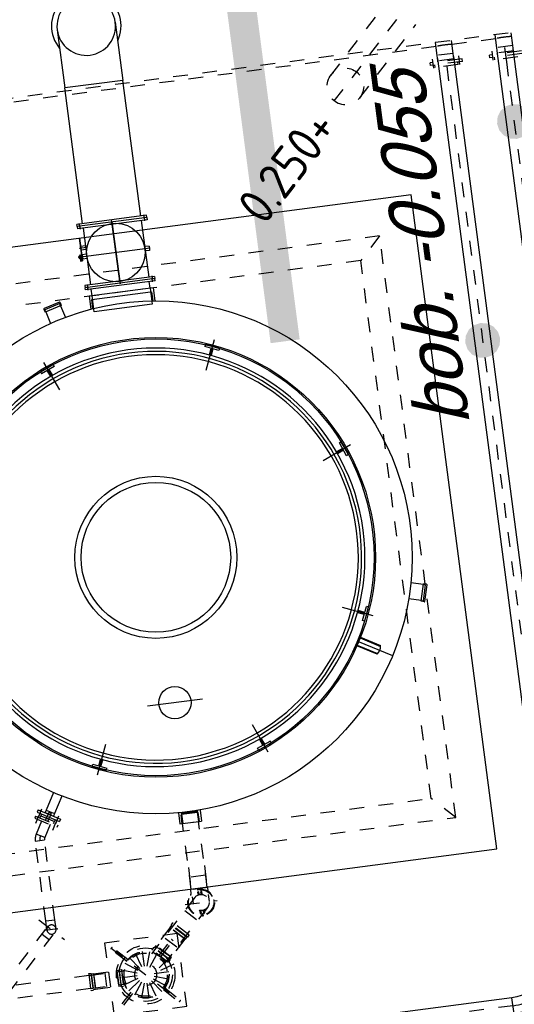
# Model space of a CAD drawing. Header units: metres. Extents: x 118052 to 118564, y 454784 to 455719.
# Tile 143 of 160: x 118539.43 to 118542.8, y 455290.54 to 455297.24. Entities that reach past the tile are written whole.
import ezdxf

# ---------------------------------------------------------------- set-up
doc = ezdxf.new("R2010")
doc.units = ezdxf.units.M
doc.header["$LTSCALE"] = 0.5
for name, pattern in [('DASHED', [19.05, 12.7, -6.35]), ('Tauw_HIDDEN2', [5.6, 4, -1.6]), ('Tauw_HIDDEN3', [2.8, 2, -0.8]), ('Tauw_L_Center2', [6.499, 4, -0.833, 0.833, -0.833])]:
    doc.linetypes.add(name, pattern=pattern)
for name, color, linetype in [('EL_N_A_EB00----REVISIE~-_-----', 1, 'Continuous'), ('KABELLOOP', 6, 'Continuous'), ('Koningsstal VIEUWPORT', 254, 'Continuous'), ('ME_N_A_EB00----kunstof-put~-_-----', 135, 'Continuous'), ('ME_N_H_EB00X---ALG_Stramien~-_-----', 135, 'Tauw_HIDDEN3'), ('ZU_B_-_EL999---LX_onb250_sdr00~H_-----', 1, 'Tauw_L_Center2'), ('ZU_B_-_EL999---LX_onb250_sdr00~W_-----', 8, 'Tauw_HIDDEN2'), ('ZU_N_-_AL999---LL_PE-110_pgr17__18_^100~-_-----', 7, 'Continuous'), ('ZU_N_-_EL999---LL_PE-110_pgr17~H_-----', 2, 'Tauw_L_Center2'), ('ZU_N_-_EL999---LL_PE-110_pgr17~W_-----', 15, 'Continuous'), ('ZU_N_-_ML999---LL_PE-110_pgr17__20_^200~M_-----', 7, 'Continuous')]:
    doc.layers.add(name, color=color, linetype=linetype)
doc.styles.add('TAUW-ISOCP', font='tcb_isocp.shx')
doc.styles.add('WB025', font='ISO.SHX', dxfattribs={"height": 2.5})

# ---------------------------------------------------------------- blocks, each defined once
blk = doc.blocks.new('A$C6DFC50BF')
at = {"layer": 'KABELLOOP', "linetype": 'DASHED', "const_width": 200}
blk.add_lwpolyline([(76730.2, -89502), (79833.1, -89502)], dxfattribs=at)
blk = doc.blocks.new('Leidingen')
at = {"layer": 'ME_N_A_EB00----kunstof-put~-_-----'}
for p, q in [((-189121.5, -13635), (-189121.5, -30635)), ((-184621.5, -30635), (-184621.5, -13635)), ((-188464.6, -27555.6), (-188547.1, -27698.5)), ((-188492.5, -27575.9), (-188543.5, -27664.2)), ((-188450.7, -27563.6), (-188533.2, -27706.5)), ((-188477.6, -27634.1), (-188527, -27605.6)), ((-188492.5, -27575.9), (-188518, -27620)), ((-188492.5, -27575.9), (-188505.5, -27568.4)), ((-188448.1, -27588.2), (-188497, -27560)), ((-188480.3, -27582.9), (-188492.5, -27575.9)), ((-188475.9, -27607.2), (-188474.5, -27608.7)), ((-188450.7, -27563.6), (-188464.6, -27555.6)), ((-188510.6, -27696.4), (-188559.5, -27668.2)), ((-188556.5, -27656.7), (-188543.5, -27664.2)), ((-188518, -27620), (-188543.5, -27664.2)), ((-188531.3, -27671.2), (-188543.5, -27664.2)), ((-188485.6, -27647.9), (-188535, -27619.4)), ((-188508.1, -27662.9), (-188506, -27663.3)), ((-188474.5, -27608.7), (-188506, -27663.3)), ((-188490.4, -27672.3), (-188506, -27663.3)), ((-188458.9, -27617.7), (-188490.4, -27672.3)), ((-188377.5, -27737.5), (-188490.4, -27672.3)), ((-188485.6, -27647.9), (-188477.6, -27634.1)), ((-188458.9, -27617.7), (-188474.5, -27608.7)), ((-188346, -27682.9), (-188458.9, -27617.7)), ((-188533.2, -27706.5), (-188547.1, -27698.5)), ((-188265, -27997.4), (-188065, -28080.2)), ((-188204.1, -27968.5), (-188242.4, -28060.9)), ((-188190.2, -27974.2), (-188228.5, -28066.6)), ((-188204.1, -27968.5), (-188190.2, -27974.2)), ((-185428, -27997.4), (-185628, -28080.3)), ((-185489, -27968.5), (-185502.8, -27974.3)), ((-185464.5, -28066.7), (-185502.8, -27974.3)), ((-185450.7, -28060.9), (-185489, -27968.5)), ((-188242.4, -28060.9), (-188228.5, -28066.6)), ((-188212.2, -28027.3), (-188168.3, -28045.5)), ((-188206.5, -28013.5), (-188162.6, -28031.7)), ((-185486.6, -28013.5), (-185530.4, -28031.7)), ((-185480.8, -28027.4), (-185524.7, -28045.6)), ((-185450.7, -28060.9), (-185464.6, -28066.7)), ((-185088.2, -28056.8), (-185171.3, -28079.1)), ((-185068.2, -28046.3), (-185089.5, -28052)), ((-185058.4, -28167.9), (-185089.5, -28052)), ((-185088.2, -28056.8), (-185073.7, -28052.9)), ((-185045.2, -28159.2), (-185073.7, -28052.9)), ((-185035, -28158.5), (-185064.6, -28048.4)), ((-185059.7, -28163), (-185142.8, -28185.3)), ((-185059.7, -28163), (-185045.2, -28159.2)), ((-185037.2, -28162.2), (-185058.4, -28167.9)), ((-184974.6, -28825), (-184974.6, -28345)), ((-184974.6, -28345), (-184959.6, -28345)), ((-184959.6, -28825), (-184959.6, -28345)), ((-184944.6, -28345), (-184959.6, -28345)), ((-184959.6, -28825), (-184959.6, -28345)), ((-184944.6, -28825), (-184944.6, -28345)), ((-184775.2, -28338), (-184775.2, -28351)), ((-184733.8, -28338), (-184775.2, -28338)), ((-184773.2, -28340), (-184773.2, -28349)), ((-184733.8, -28340), (-184773.2, -28340)), ((-184757.1, -28332), (-184755.1, -28330)), ((-184757.1, -28338), (-184757.1, -28332)), ((-184742.1, -28332), (-184757.1, -28332)), ((-184757.1, -28349), (-184757.1, -28340)), ((-184744.1, -28330), (-184755.1, -28330)), ((-184749.6, -28820), (-184749.6, -28325)), ((-184742.1, -28332), (-184744.1, -28330)), ((-184742.1, -28338), (-184742.1, -28332)), ((-184742.1, -28349), (-184742.1, -28340)), ((-184733.8, -28338), (-184733.8, -28340)), ((-184689.6, -28392.8), (-184689.6, -28340.3)), ((-184554.6, -28825), (-184554.6, -28345)), ((-184539.6, -28345), (-184554.6, -28345)), ((-184539.6, -28825), (-184539.6, -28345)), ((-184539.6, -28825), (-184539.6, -28345)), ((-184539.6, -28345), (-184524.6, -28345)), ((-184524.6, -28825), (-184524.6, -28345)), ((-187846.5, -28774.7), (-187846.5, -28395.3)), ((-185131.6, -28385), (-185021.5, -28385)), ((-185131.6, -28785), (-185131.6, -28385)), ((-185021.5, -28365), (-185110.4, -28365)), ((-185108.7, -28379), (-185046.5, -28379)), ((-185046.5, -28379), (-185046.5, -28785)), ((-185021.5, -28805), (-185021.5, -28365)), ((-185021.5, -28385), (-184974.6, -28385)), ((-184979.6, -28362.5), (-184954.6, -28362.5)), ((-184939.6, -28362.5), (-184964.6, -28362.5)), ((-184554.6, -28385), (-184944.6, -28385)), ((-184619.8, -28351), (-184775.2, -28351)), ((-184619.8, -28349), (-184773.2, -28349)), ((-184764.6, -28385), (-184764.6, -28355)), ((-184734.6, -28355), (-184764.6, -28355)), ((-184757.1, -28355), (-184757.1, -28351)), ((-184742.1, -28355), (-184742.1, -28351)), ((-184734.6, -28385), (-184734.6, -28355)), ((-184702.1, -28385), (-184702.1, -28351)), ((-184677.1, -28351), (-184702.1, -28351)), ((-184677.1, -28385), (-184677.1, -28351)), ((-184619.8, -28349), (-184619.8, -28351)), ((-184534.6, -28362.5), (-184559.6, -28362.5)), ((-184544.6, -28362.5), (-184519.6, -28362.5)), ((-184524.6, -28385), (-183590.8, -28385)), ((-183590.8, -28785), (-183590.8, -28385)), ((-183190.8, -28385), (-183590.8, -28385)), ((-188671.6, -28525.5), (-188671.6, -28530.5)), ((-188610.5, -28525.5), (-188671.6, -28525.5)), ((-188606.6, -28530.5), (-188671.6, -28530.5)), ((-188671.6, -28530.5), (-188671.6, -28599.4)), ((-188594.9, -28510.5), (-188671.4, -28510.5)), ((-188671.4, -28510.5), (-188671.4, -28660.5)), ((-188595.6, -28530.5), (-188671.4, -28530.5)), ((-188606.6, -28530.5), (-188606.6, -28640.5)), ((-188604.6, -28532.5), (-188606.6, -28530.5)), ((-188602.6, -28530.5), (-188604.6, -28532.5)), ((-188604.6, -28532.5), (-188604.6, -28638.5)), ((-188602.6, -28640.5), (-188602.6, -28530.5)), ((-188595.6, -28530.5), (-188602.6, -28530.5)), ((-188671.6, -28599.4), (-188671.6, -28645.5)), ((-184534.6, -28585), (-184964.6, -28585)), ((-184947, -28585), (-184522.5, -28585)), ((-188671.6, -28640.5), (-188606.6, -28640.5)), ((-188671.6, -28645.5), (-188610.5, -28645.5)), ((-188595.6, -28640.5), (-188671.4, -28640.5)), ((-188594.9, -28660.5), (-188671.4, -28660.5)), ((-188606.6, -28640.5), (-188604.6, -28638.5)), ((-188604.6, -28638.5), (-188602.6, -28640.5)), ((-188602.6, -28640.5), (-188595.6, -28640.5)), ((-185021.5, -28785), (-185131.6, -28785)), ((-185021.5, -28805), (-185110.4, -28805)), ((-185046.5, -28791), (-185108.7, -28791)), ((-185046.5, -28785), (-185046.5, -28791)), ((-185021.5, -28785), (-184974.6, -28785)), ((-184979.6, -28807.5), (-184954.6, -28807.5)), ((-184939.6, -28807.5), (-184964.6, -28807.5)), ((-184554.6, -28785), (-184944.6, -28785)), ((-184764.6, -28815), (-184764.6, -28785)), ((-184734.6, -28815), (-184764.6, -28815)), ((-184734.6, -28815), (-184734.6, -28785)), ((-184534.6, -28807.5), (-184559.6, -28807.5)), ((-184544.6, -28807.5), (-184519.6, -28807.5)), ((-184524.6, -28785), (-183590.8, -28785)), ((-183190.8, -28785), (-183590.8, -28785)), ((-184974.6, -28825), (-184959.6, -28825)), ((-184944.6, -28825), (-184959.6, -28825)), ((-184539.6, -28825), (-184554.6, -28825)), ((-184539.6, -28825), (-184524.6, -28825)), ((-188265, -29172.5), (-188065.2, -29089.7)), ((-188242.4, -29109), (-188228.5, -29103.2)), ((-188242.4, -29109), (-188204.1, -29201.4)), ((-188228.5, -29103.2), (-188190.3, -29195.6)), ((-188212.3, -29142.5), (-188168.4, -29124.3)), ((-188206.5, -29156.3), (-188162.6, -29138.2)), ((-185428.1, -29172.5), (-185627.9, -29089.8)), ((-185486.6, -29156.4), (-185530.5, -29138.2)), ((-185480.8, -29142.6), (-185524.7, -29124.4)), ((-185502.8, -29195.7), (-185464.6, -29103.3)), ((-185489, -29201.4), (-185450.7, -29109)), ((-185450.7, -29109), (-185464.6, -29103.3)), ((-188204.1, -29201.4), (-188190.2, -29195.6)), ((-185489, -29201.4), (-185502.9, -29195.7)), ((-187434.1, -30003.4), (-187351.4, -29803.6)), ((-186259, -30003.5), (-186341.8, -29803.7)), ((-187591.6, -29875.4), (-187721.6, -30100.5)), ((-187697.9, -29996.6), (-187623.7, -29868.1)), ((-187619.6, -29870.4), (-187694.8, -30000.6)), ((-187573.2, -29897.2), (-187648.4, -30027.4)), ((-187569.1, -29899.6), (-187643.4, -30028.1)), ((-187463, -29942.5), (-187457.3, -29928.6)), ((-187463, -29942.5), (-187370.6, -29980.8)), ((-187457.3, -29928.6), (-187364.9, -29966.9)), ((-187418, -29944.9), (-187399.8, -29901)), ((-187404.1, -29950.6), (-187386, -29906.8)), ((-186328.3, -29966.9), (-186235.9, -29928.7)), ((-186322.5, -29980.8), (-186230.1, -29942.5)), ((-186289, -29950.7), (-186307.2, -29906.8)), ((-186275.1, -29944.9), (-186293.3, -29901)), ((-186230.1, -29942.5), (-186235.9, -29928.7)), ((-187370.6, -29980.8), (-187364.9, -29966.9)), ((-186322.5, -29980.8), (-186328.3, -29966.9)), ((-187374.6, -30343.2), (-187352.3, -30260.1)), ((-187268.3, -30371.7), (-187246.1, -30288.6)), ((-187385.1, -30363.2), (-187379.4, -30341.9)), ((-187379.4, -30341.9), (-187263.5, -30373)), ((-187374.6, -30343.2), (-187378.5, -30357.7)), ((-187378.5, -30357.7), (-187272.2, -30386.2)), ((-187383, -30366.8), (-187272.9, -30396.3)), ((-187268.3, -30371.7), (-187272.2, -30386.2)), ((-187269.2, -30394.2), (-187263.5, -30373)), ((-189121.5, -30635), (-184621.5, -30635))]:
    blk.add_line(p, q, dxfattribs=at)
for centre, radius in [((-186846.5, -28585), 1750), ((-186846.5, -28585.1), 1500), ((-186846.5, -28585.1), 1490), ((-186846.5, -28585.1), 553), ((-186846.5, -28585), 510.9), ((-184749.6, -28585), 200), ((-187846.5, -28585), 110)]:
    blk.add_circle(centre, radius, dxfattribs=at)
for centre, radius, start, end in [((-186846.5, -28585.1), 1427.5, 109.99812, 70.00188), ((-186846.5, -28585.1), 1405, 108.68014, 73.45923), ((-186846.5, -28585.1), 1382.5, 109.99806, 70.00194), ((-185067.5, -28049.2), 3, 15, 105), ((-185037.9, -28159.3), 3, 285, 15), ((-183190.8, -28585), 200, 90, 270), ((-183190.8, -28585), 237.5, 237.3631, 122.63689), ((-183190.8, -28585), 200, 270, 90), ((-187635.5, -29951.5), 77, 215.83796, 264.16204), ((-187382.2, -30363.9), 3, 165, 255), ((-187272.1, -30393.5), 3, 255, 345)]:
    blk.add_arc(centre, radius, start, end, dxfattribs=at)
at = {"layer": 'ME_N_H_EB00X---ALG_Stramien~-_-----'}
for p, q in [((-183640.8, -30935), (-183640.8, -13635)), ((-183612.8, -31635), (-183612.8, -13635)), ((-188871.5, -13885), (-188871.5, -30385)), ((-184871.5, -30385), (-184871.5, -13885)), ((-188721.5, -14035), (-188721.5, -30235)), ((-185021.5, -30235), (-185021.5, -14035)), ((-189705.4, -27760.9), (-189705.4, -23986.6)), ((-189615.4, -27760.9), (-189615.4, -23986.6)), ((-190469.7, -26305.6), (-189249.3, -27526.1)), ((-190514.3, -26350.2), (-189293.8, -27570.6)), ((-189193.4, -27470.3), (-189349.7, -27626.5)), ((-189293.8, -27481.5), (-189338.4, -27526.1)), ((-189271.5, -27589), (-189271.5, -27503.8)), ((-189271.5, -27516.9), (-189208.5, -27516.9)), ((-189208.5, -27516.9), (-189208.5, -27579.9)), ((-189208.5, -27516.9), (-188658.9, -27516.9)), ((-188658.9, -27516.9), (-188658.9, -27579.9)), ((-188643.2, -27584.1), (-188611.7, -27529.5)), ((-188529.1, -27577.2), (-188611.7, -27529.5)), ((-188503.6, -27533.1), (-188586.1, -27676)), ((-188538.3, -27536.1), (-188489.4, -27564.3)), ((-188489.7, -27541.1), (-188503.6, -27533.1)), ((-189271.5, -27579.9), (-189208.5, -27579.9)), ((-189271.5, -27589), (-189271.5, -27592.9)), ((-189208.5, -27579.9), (-188658.9, -27579.9)), ((-188560.6, -27631.8), (-188643.2, -27584.1)), ((-188489.7, -27541.1), (-188572.2, -27684)), ((-188600.8, -27644.3), (-188551.9, -27672.6)), ((-188572.2, -27684), (-188586.1, -27676)), ((-189717.9, -27762.5), (-189716.4, -27760.9)), ((-189717.9, -27762.5), (-189717.9, -27776.7)), ((-189717.9, -27776.7), (-189716.4, -27778.3)), ((-189602.9, -27776.7), (-189717.9, -27776.7)), ((-189604.5, -27760.9), (-189716.4, -27760.9)), ((-189604.5, -27778.3), (-189716.4, -27778.3)), ((-189714.8, -27778.3), (-189714.8, -27792.6)), ((-189714.8, -27792.6), (-189713.2, -27794.2)), ((-189606.1, -27792.6), (-189714.8, -27792.6)), ((-189713.2, -27794.2), (-189713.2, -27952.6)), ((-189607.7, -27794.2), (-189713.2, -27794.2)), ((-189705.4, -27760.9), (-189705.4, -28005.2)), ((-189615.4, -27760.9), (-189615.4, -28005.2)), ((-189606.1, -27792.6), (-189607.7, -27794.2)), ((-189607.7, -27794.2), (-189607.7, -27952.6)), ((-189606.1, -27778.3), (-189606.1, -27792.6)), ((-189604.5, -27760.9), (-189602.9, -27762.5)), ((-189602.9, -27776.7), (-189604.5, -27778.3)), ((-189602.9, -27762.5), (-189602.9, -27776.7)), ((-189705.4, -27873.4), (-189615.4, -27873.4)), ((-189777.1, -28040.1), (-189876.2, -27941)), ((-189448.9, -27934.6), (-189872, -28357.7)), ((-189766.5, -28029.4), (-189865.5, -27930.4)), ((-189554.4, -28029.4), (-189456.8, -27931.9)), ((-189543.8, -28040.1), (-189446.2, -27942.5)), ((-189717.9, -27970), (-189716.4, -27968.4)), ((-189717.9, -27970), (-189717.9, -27984.3)), ((-189602.9, -27970), (-189717.9, -27970)), ((-189717.9, -27984.3), (-189716.4, -27985.9)), ((-189604.5, -27968.4), (-189716.4, -27968.4)), ((-189604.5, -27985.9), (-189716.4, -27985.9)), ((-189714.8, -27954.2), (-189713.2, -27952.6)), ((-189714.8, -27954.2), (-189714.8, -27968.4)), ((-189606.1, -27954.2), (-189714.8, -27954.2)), ((-189607.7, -27952.6), (-189713.2, -27952.6)), ((-189678.7, -28089.7), (-189709.9, -27993.7)), ((-189660.4, -28086.8), (-189660.4, -27985.9)), ((-189660.4, -28086.8), (-189660.4, -27985.9)), ((-189642.2, -28089.7), (-189611, -27993.7)), ((-189606.1, -27954.2), (-189607.7, -27952.6)), ((-189606.1, -27954.2), (-189606.1, -27968.4)), ((-189602.9, -27970), (-189604.5, -27968.4)), ((-189602.9, -27984.3), (-189604.5, -27985.9)), ((-189602.9, -27970), (-189602.9, -27984.3)), ((-189708.2, -28111.2), (-189789.9, -28051.8)), ((-189695.2, -28098.1), (-189754.5, -28016.4)), ((-189625.7, -28098.1), (-189566.4, -28016.4)), ((-189612.6, -28111.2), (-189531, -28051.8)), ((-189716.6, -28127.6), (-189812.6, -28096.4)), ((-189604.2, -28127.6), (-189508.3, -28096.4)), ((-189719.5, -28145.9), (-189820.4, -28145.9)), ((-189716.6, -28164.1), (-189812.6, -28195.3)), ((-189708.2, -28180.6), (-189789.9, -28239.9)), ((-189695.2, -28193.7), (-189754.5, -28275.3)), ((-189678.7, -28202.1), (-189709.9, -28298.1)), ((-189660.4, -28205), (-189660.4, -28305.9)), ((-189660.4, -28205), (-189660.4, -28305.9)), ((-189612.6, -28180.6), (-189531, -28239.9)), ((-189604.2, -28164.1), (-189508.3, -28195.3)), ((-189601.4, -28145.9), (-189500.4, -28145.9)), ((-189595.4, -28307.4), (-189499.2, -28211.1)), ((-189182.6, -28546.1), (-189524.7, -28204.1)), ((-189496.4, -28211.1), (-189499.2, -28211.1)), ((-189484.2, -28223.4), (-189496.4, -28211.1)), ((-189777.1, -28252.2), (-189874.7, -28349.7)), ((-189766.5, -28262.8), (-189864.1, -28360.3)), ((-189642.2, -28252.1), (-189611, -28348.1)), ((-189625.7, -28243.7), (-189566.4, -28325.3)), ((-189583.1, -28322.4), (-189484.2, -28223.4)), ((-189580.4, -28322.4), (-189484.2, -28226.1)), ((-189566.8, -28333.3), (-189473.2, -28239.8)), ((-189564, -28333.3), (-189473.2, -28242.5)), ((-189554.4, -28262.8), (-189455.3, -28361.8)), ((-189543.8, -28252.2), (-189444.7, -28351.2)), ((-189473.2, -28239.8), (-189485.5, -28227.5)), ((-189484.2, -28223.4), (-189484.2, -28226.1)), ((-189473.2, -28239.8), (-189473.2, -28242.5)), ((-189364.4, -28351.3), (-189473.2, -28242.5)), ((-189260.4, -28623.9), (-189602.6, -28281.8)), ((-189595.4, -28310.1), (-189595.4, -28307.4)), ((-189583.1, -28322.4), (-189595.4, -28310.1)), ((-189583.1, -28322.4), (-189580.4, -28322.4)), ((-189566.8, -28333.3), (-189579, -28321)), ((-189566.8, -28333.3), (-189564, -28333.3)), ((-189455.2, -28442.1), (-189564, -28333.3)), ((-189503.1, -28381.2), (-189425.3, -28303.4)), ((-189455.2, -28442.1), (-189364.4, -28351.3)), ((-189455.2, -28444.9), (-189361.7, -28351.3)), ((-189444.3, -28461.3), (-189345.3, -28362.3)), ((-189444.3, -28458.5), (-189348, -28362.3)), ((-189429.3, -28473.6), (-189333, -28377.3)), ((-189361.7, -28351.3), (-189364.4, -28351.3)), ((-189349.4, -28363.6), (-189361.7, -28351.3)), ((-189345.3, -28362.3), (-189348, -28362.3)), ((-189333, -28374.6), (-189345.3, -28362.3)), ((-189333, -28374.6), (-189333, -28377.3)), ((-189455.2, -28444.9), (-189455.2, -28442.1)), ((-189442.9, -28457.2), (-189455.2, -28444.9)), ((-189444.3, -28461.3), (-189444.3, -28458.5)), ((-189432, -28473.6), (-189444.3, -28461.3)), ((-189429.3, -28473.6), (-189432, -28473.6)), ((-189260.4, -28468.3), (-189338.2, -28546.1)), ((-189221.5, -28474.5), (-189221.5, -28695.5)), ((-188974, -28530), (-189221.5, -28530)), ((-189151.8, -28526.5), (-189125.4, -28526.5)), ((-189125.4, -28643.5), (-189125.4, -28526.5)), ((-189125.4, -28530), (-188671.6, -28530)), ((-189041.5, -28640), (-189041.5, -28530)), ((-189295, -28571.5), (-189280, -28571.5)), ((-189280, -28576.5), (-189295, -28576.5)), ((-189295, -28593.5), (-189280, -28593.5)), ((-189280, -28598.5), (-189295, -28598.5)), ((-189163, -28571.5), (-189148, -28571.5)), ((-189148, -28576.5), (-189163, -28576.5)), ((-189163, -28593.5), (-189148, -28593.5)), ((-189148, -28598.5), (-189163, -28598.5)), ((-188974, -28640), (-189221.5, -28640)), ((-189151.8, -28643.5), (-189125.4, -28643.5)), ((-189125.4, -28640), (-188671.6, -28640)), ((-188871.5, -30385), (-188721.5, -30235)), ((-188721.5, -30235), (-185021.5, -30235)), ((-184871.5, -30385), (-185021.5, -30235)), ((-188871.5, -30385), (-184871.5, -30385)), ((-183763.8, -31100), (-183763.8, -30880)), ((-183763.8, -30880), (-183745.8, -30880)), ((-183745.8, -31100), (-183745.8, -30880)), ((-183783.7, -30900), (-183721.4, -30900)), ((-183781.8, -31069), (-183781.8, -30911)), ((-183781.8, -30911), (-183763.8, -30911)), ((-183745.8, -30932.9), (-183738.8, -30935)), ((-183738.8, -31045), (-183738.8, -30935)), ((-183738.8, -30935), (-183701.8, -30935)), ((-183701.8, -30935), (-183612.8, -30935)), ((-183701.8, -31045), (-183701.8, -30935)), ((-183782.6, -31080), (-183722.5, -31080)), ((-183781.8, -31069), (-183763.8, -31069)), ((-183763.8, -31100), (-183745.8, -31100)), ((-183745.8, -31047.1), (-183738.8, -31045)), ((-183738.8, -31045), (-183701.8, -31045)), ((-183701.8, -31045), (-183612.8, -31045)), ((-183640.8, -31345), (-183640.8, -31045)), ((-183763.8, -31510), (-183763.8, -31290)), ((-183763.8, -31290), (-183745.8, -31290)), ((-183745.8, -31510), (-183745.8, -31290)), ((-183783.7, -31310), (-183721.4, -31310)), ((-183781.8, -31479), (-183781.8, -31321)), ((-183781.8, -31321), (-183763.8, -31321)), ((-183745.8, -31342.9), (-183738.8, -31345)), ((-183738.8, -31455), (-183738.8, -31345)), ((-183738.8, -31345), (-183701.8, -31345)), ((-183701.8, -31345), (-183612.8, -31345)), ((-183701.8, -31455), (-183701.8, -31345)), ((-183806.8, -31400), (-183676.8, -31400)), ((-183745.8, -31457.1), (-183738.8, -31455)), ((-183738.8, -31455), (-183701.8, -31455)), ((-183701.8, -31455), (-183612.8, -31455)), ((-183640.8, -31635), (-183640.8, -31455))]:
    blk.add_line(p, q, dxfattribs=at)
blk.add_lwpolyline([(-189410.4, -28395.9), (-189410.4, -27895.9), (-189910.4, -27895.9), (-189910.4, -28395.9)], close=True, dxfattribs=at)
for centre, radius in [((-189660.4, -28145.9), 200), ((-189660.4, -28145.9), 182.5), ((-189660.4, -28145.9), 160), ((-189660.4, -28145.9), 157.5), ((-189660.4, -28145.9), 157.5), ((-189660.4, -28145.9), 147.7), ((-189660.4, -28145.9), 75), ((-189221.5, -28585), 91), ((-189221.5, -28585), 86.5), ((-189221.5, -28585), 55)]:
    blk.add_circle(centre, radius, dxfattribs=at)
for centre, radius, start, end in [((-189271.5, -27548.4), 31.5, 90, 270), ((-189271.5, -27548.4), 31.5, 270, 90), ((-188658.9, -27611.4), 94.5, 60, 90), ((-188658.9, -27611.4), 63, 60, 90), ((-188658.9, -27611.4), 31.5, 60, 90), ((-189661.7, -28147.6), 297.5, 43.58619, 46.47536), ((-189658.9, -28144.8), 297.5, 223.52463, 226.4138), ((-189660.2, -28146.1), 297.5, 313.52464, 316.41381), ((-189282.7, -28523.9), 4.5, 43.50948, 226.49052), ((-189221.5, -28498.5), 4.5, 358.50948, 181.49052), ((-189160.4, -28523.9), 4.5, 313.50948, 136.49052), ((-189308, -28585), 4.5, 88.50948, 271.49052), ((-189295, -28574), 2.5, 90, 270), ((-189295, -28596), 2.5, 90, 270), ((-189280, -28574), 2.5, 270, 90), ((-189280, -28596), 2.5, 270, 90), ((-189163, -28574), 2.5, 90, 270), ((-189163, -28596), 2.5, 90, 270), ((-189148, -28574), 2.5, 270, 90), ((-189148, -28596), 2.5, 270, 90), ((-189135, -28585), 4.5, 268.50948, 91.49052), ((-189282.7, -28646.2), 4.5, 133.50948, 316.49052), ((-189221.5, -28671.5), 4.5, 178.50948, 1.49052), ((-189160.4, -28646.2), 4.5, 223.50948, 46.49052)]:
    blk.add_arc(centre, radius, start, end, dxfattribs=at)
for centre in [(-183640.8, -30990), (-183640.8, -31400)]:
    blk.add_ellipse(centre, major_axis=(0, -55), ratio=0.064193, start_param=0, end_param=3.141593, dxfattribs=at)
at = {"layer": 'ZU_B_-_EL999---LX_onb250_sdr00~H_-----'}
blk.add_lwpolyline([(-183918, -30197.3), (-183384.9, -30730.3)], dxfattribs=at)
at = {"layer": 'ZU_B_-_EL999---LX_onb250_sdr00~W_-----'}
for points in [[(-183742.2, -30196.3), (-183296.6, -30641.9)], [(-183919, -30373.1), (-183473.3, -30818.7)]]:
    blk.add_lwpolyline(points, dxfattribs=at)
blk.add_circle((-183829.6, -30285.7), 125, dxfattribs=at)
at = {"layer": 'ZU_N_-_EL999---LL_PE-110_pgr17~H_-----'}
for points in [[(-183781.8, -30989.7), (-189811.5, -30990.3, -0.414214), (-190196.6, -30605.3), (-190197.8, -17380.6, 0.19931), (-190311, -17107.9), (-198624, -8821.9, 0.198667), (-198896.1, -8709.6), (-205952.2, -8714.4, -0.414006), (-206337.5, -8329.9), (-206339.7, -6716.3)], [(-200247.3, -27412.9), (-200247.2, -28692.6, 0.198912), (-200134.4, -28964.8), (-197811.1, -31287.9, 0.198912), (-197538.8, -31400.6), (-183781.8, -31399.7)]]:
    blk.add_lwpolyline(points, format="xyb", dxfattribs=at)
at = {"layer": 'ZU_N_-_EL999---LL_PE-110_pgr17~W_-----', "linetype": 'Continuous'}
blk.add_line((-190251.6, -30605.3), (-190141.6, -30605.3), dxfattribs=at)
at = {"layer": 'ZU_N_-_EL999---LL_PE-110_pgr17~W_-----'}
for points in [[(-183722.9, -31044.7), (-189811.5, -31045.3, -0.414214), (-190251.6, -30605.3), (-190252.8, -17380.6, 0.19931), (-190349.9, -17146.9), (-198662.9, -8860.9, 0.198667), (-198896, -8764.6), (-205952.2, -8769.4, -0.414006), (-206392.5, -8330), (-206394.7, -6716.4)], [(-183722.9, -30934.7), (-189811.5, -30935.3, -0.414214), (-190141.6, -30605.3), (-190142.8, -17380.6, 0.19931), (-190272.2, -17069), (-198585.2, -8783, 0.198667), (-198896.1, -8654.6), (-205952.2, -8659.4, -0.414006), (-206282.5, -8329.9), (-206284.7, -6716.2)], [(-200302.3, -27412.9), (-200302.2, -28692.6, 0.198912), (-200173.3, -29003.7), (-197849.9, -31326.7, 0.198912), (-197538.8, -31455.6), (-183722.9, -31454.7)], [(-200192.3, -27412.9), (-200192.2, -28692.6, 0.198912), (-200095.5, -28925.9), (-197772.2, -31249, 0.198912), (-197538.8, -31345.6), (-183722.9, -31344.7)]]:
    blk.add_lwpolyline(points, format="xyb", dxfattribs=at)
at = {"layer": 'ZU_N_-_ML999---LL_PE-110_pgr17__20_^200~M_-----', "flags": 128}
for points in [[(-185669.6, -30989.9, 0, 0, 0), (-185669.6, -30869.9, 0, 91.8, 0), (-185669.6, -30879, 91.8, 169.7, 0), (-185669.6, -30905, 169.7, 221.7, 0), (-185669.6, -30944, 221.7, 240, 0), (-185669.6, -30989.9, 240, 221.7, 0), (-185669.6, -31035.8, 221.7, 169.7, 0), (-185669.6, -31074.8, 169.7, 91.8, 0), (-185669.6, -31100.8, 91.8, 0, 0), (-185669.6, -31109.9, 0, 0, 0), (-185669.6, -30989.9, 0, 0, 0), (-185669.6, -32081.8, 0, 0, 0)], [(-184216.6, -31399.8, 0, 0, 0), (-184217.2, -31279.8, 0, 91.8, 0), (-184217.2, -31288.9, 91.8, 169.7, 0), (-184217.1, -31314.9, 169.7, 221.7, 0), (-184216.9, -31353.8, 221.7, 240, 0), (-184216.6, -31399.8, 240, 221.7, 0), (-184216.4, -31445.7, 221.7, 169.7, 0), (-184216.2, -31484.6, 169.7, 91.8, 0), (-184216, -31510.6, 91.8, 0, 0), (-184216, -31519.8, 0, 0, 0), (-184216.6, -31399.8, 0, 0, 0), (-184213, -32083.5, 0, 0, 0)]]:
    blk.add_lwpolyline(points, format="xyseb", dxfattribs=at)
at = {"layer": 'EL_N_A_EB00----REVISIE~-_-----'}
blk.add_blockref('A$C6DFC50BF', (-262229.9, 59850.1), dxfattribs=at)
at = {"layer": 'ZU_B_-_EL999---LX_onb250_sdr00~H_-----', "style": 'WB025'}
blk.add_text('0.250+', height=250, rotation=315.0175, dxfattribs=at).set_placement((-184706.8, -29612))
at = {"layer": 'ZU_N_-_AL999---LL_PE-110_pgr17__18_^100~-_-----', "ltscale": 2, "style": 'TAUW-ISOCP', "oblique": 20.00024}
blk.add_text('bob. -0.055', height=360, rotation=0.00544, dxfattribs=at).set_placement((-186221.8, -30829.4))

msp = doc.modelspace()

# ---------------------------------------------------------------- block references
at = {"layer": 'Koningsstal VIEUWPORT', "color": 6, "xscale": 0.0009975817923, "yscale": 0.0009975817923, "zscale": 0.0009975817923, "rotation": 97.46987594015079}
msp.add_blockref('Leidingen', (118487.852, 455474.6886), dxfattribs=at)

doc.saveas('drawing.dxf')
